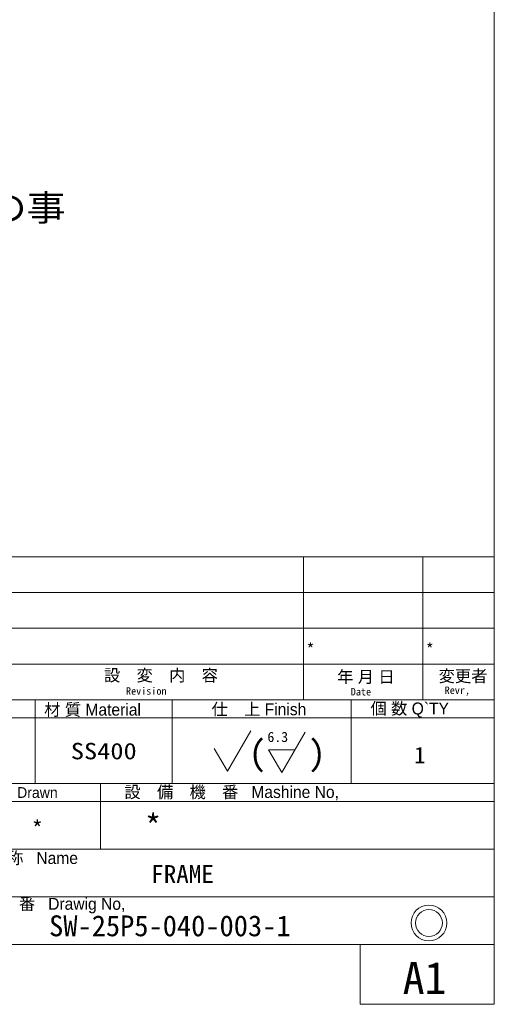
# Model space of a CAD drawing. Header units: millimetres. Extents: x -62 to 6744, y -106 to 4796.
# Tile 17 of 22: x 6003 to 6640, y 0 to 1320. Entities that reach past the tile are written whole.
import ezdxf
from ezdxf.enums import TextEntityAlignment as Align

# ---------------------------------------------------------------- set-up
doc = ezdxf.new("R2010")
doc.units = ezdxf.units.MM
doc.layers.get('0').update_dxf_attribs({"color": 157, "lineweight": 0})
for name, color, linetype, lineweight in [('1', 72, 'Continuous', 0), ('2', 176, 'Continuous', 0), ('4', 176, 'Continuous', 0)]:
    doc.layers.add(name, color=color, linetype=linetype, lineweight=lineweight)
doc.styles.add('JIS', font='txt')
doc.styles.add('TSTYLE20', font='txt')

# ---------------------------------------------------------------- blocks, each defined once
blk = doc.blocks.new('TITLE_BLOCK', base_point=(6640, 80))
at = {"color": 176, "linetype": 'Continuous', "lineweight": 0, "true_color": 0x000080}
for radius in [24, 18]:
    blk.add_circle((6552.3, 109), radius, dxfattribs=at)
at = {"layer": '1', "color": 176, "linetype": 'Continuous', "lineweight": 0, "true_color": 0x000080}
blk.add_line((6640, 80), (5240, 80), dxfattribs=at)
at = {"layer": '2', "color": 176, "linetype": 'Continuous', "lineweight": 0, "true_color": 0x000080}
for p, q in [((6640, 600), (5240, 600)), ((6384, 600), (6384, 408)), ((6544, 600), (6544, 408)), ((6640, 600), (6640, 80)), ((5880, 552), (6640, 552)), ((5880, 504), (6640, 504)), ((5880, 456), (6640, 456)), ((5688, 408), (6640, 408)), ((6024, 408), (6024, 296)), ((6208, 408), (6208, 296)), ((6448, 408), (6448, 296)), ((5688, 384), (6640, 384)), ((5240, 296), (6640, 296)), ((6112, 296), (6112, 208)), ((5240, 272), (6640, 272)), ((5240, 208), (6640, 208)), ((5944, 144), (6640, 144)), ((5240, 80), (6640, 80))]:
    blk.add_line(p, q, dxfattribs=at)
at = {"layer": '4', "color": 176, "linetype": 'Continuous', "lineweight": 0, "true_color": 0x000080}
for p, q in [((6282.1, 312.5), (6313.3, 366.5)), ((6355, 310.6), (6386.1, 364.6)), ((6264.4, 343.1), (6282.1, 312.5)), ((6337.3, 341.2), (6355, 310.6)), ((6372.7, 341.2), (6337.3, 341.2))]:
    blk.add_line(p, q, dxfattribs=at)
at = {"layer": '2', "color": 176, "linetype": 'Continuous', "lineweight": 0, "true_color": 0x000080, "style": 'JIS'}
for s, height, width, p in [('3)溝形鋼突合せ部は入れ込み実施の事', 35, 1.15, (5173.1, 1050.2)), ('FRAME', 24, 1.03, (6179.8, 162.6))]:
    blk.add_text(s, height=height, dxfattribs=dict(at, width=width)).set_placement(p)
for height, p in [(16, (6388, 468)), (16, (6548, 468)), (32, (6171.5, 222.5)), (22, (6019.6, 224.3))]:
    blk.add_text('*', height=height, dxfattribs=at).set_placement(p)
at = {"layer": '2', "color": 176, "linetype": 'Continuous', "lineweight": 0, "true_color": 0x000080, "style": 'JIS', "width": 1.18}
blk.add_text('SS400', height=22, dxfattribs=at).set_placement((6116.2, 328.4), align=Align.CENTER)
at = {"layer": '2', "color": 176, "linetype": 'Continuous', "lineweight": 0, "true_color": 0x000080, "attachment_point": 1, "style": 'JIS'}
for s, insert, char_height, width in [('{\\fＭＳ Ｐ明朝|b0|i0|c0|p0;設\u3000変\u3000内\u3000容}', (6116.5, 449), 16, 2813.655), ('{\\fＭＳ Ｐ明朝|b0|i0|c0|p0;年 月 日}', (6429.2, 447), 16, 1580.287), ('{\\fＭＳ Ｐ明朝|b0|i0|c0|p0;変更者}', (6565.3, 448), 16, 1394.447), ('{\\ftxt|b0|i0|c0|p0;Revision}', (6146, 425), 10, 588.662), ('{\\ftxt|b0|i0|c0|p0;Date}', (6447.5, 424), 10, 300), ('{\\ftxt|b0|i0|c0|p0;Revr,}', (6573.4, 426), 10, 396.825), ('{\\fＭＳ Ｐ明朝|b0|i0|c0|p0;材 質 Material}', (6036.3, 403), 16, 2851.556), ('{\\fＭＳ Ｐ明朝|b0|i0|c0|p0;仕\u3000上 Finish}', (6260.7, 403.5), 16, 2629.081), ('{\\fＭＳ Ｐ明朝|b0|i0|c0|p0;個 数 Q`TY}', (6473.9, 404.5), 16, 2367.447), ('{\\ftxt|b0|i0|c0|p0;1}', (6532.6, 345.1), 22, 115.238), ('{\\fＭＳ Ｐ明朝|b0|i0|c0|p0;製 図 Drawn}', (5950.2, 291.1), 14.4, 2064.22), ('{\\fＭＳ Ｐ明朝|b0|i0|c0|p0;設\u3000備\u3000機\u3000番   Mashine No,}', (6143.9, 292.6), 16, 5826.829), ('{\\fＭＳ Ｐ明朝|b0|i0|c0|p0;名 称   Name }', (5958.9, 204.1), 16, 2576.384), ('{\\fＭＳ Ｐ明朝|b0|i0|c0|p0;図\u3000番   Drawig No,}', (5958.7, 142.7), 16, 3897.537), ('{\\ftxt|b0|i0|c0|p0;SW-25P5-040-003-1}', (6042.9, 119.2), 28, 13328)]:
    blk.add_mtext(s, dxfattribs=dict(at, insert=insert, char_height=char_height, width=width))
at = {"layer": '4', "color": 176, "linetype": 'Continuous', "lineweight": 0, "true_color": 0x000080, "attachment_point": 1, "style": 'JIS'}
for s, insert, char_height, width in [('{\\ftxt|b0|i0|c0|p0;(}', (6310.7, 353.9), 34, 587.175), ('{\\ftxt|b0|i0|c0|p0;6.3}', (6335.7, 365.2), 13.6, 378.728)]:
    blk.add_mtext(s, dxfattribs=dict(at, insert=insert, char_height=char_height, width=width))
at = {"layer": '4', "color": 176, "linetype": 'Continuous', "lineweight": 0, "true_color": 0x000080, "extrusion": (0, 0, -1), "insert": (6413.7, 353.9), "char_height": 34, "width": 587.175, "attachment_point": 1, "text_direction": (-1, 0, 0), "style": 'JIS'}
blk.add_mtext('{\\ftxt|b0|i0|c0|p0;(}', dxfattribs=at)
blk = doc.blocks.new('FORMAT')
at = {"color": 157, "linetype": 'Continuous', "lineweight": 0, "true_color": 0x44607b}
for p, q in [((6640, 80), (6640, 4672)), ((200, 80), (6640, 80)), ((6460, 0), (6640, 0))]:
    blk.add_line(p, q, dxfattribs=at)
at = {"color": 176, "linetype": 'Continuous', "lineweight": 0, "true_color": 0x000080}
for p, q in [((6460, 80), (6640, 80)), ((6640, 80), (6640, 0))]:
    blk.add_line(p, q, dxfattribs=at)
at = {"layer": '1', "color": 176, "linetype": 'Continuous', "lineweight": 0, "true_color": 0x000080}
blk.add_line((6460, 80), (6460, 0), dxfattribs=at)
at = {"color": 176, "linetype": 'Continuous', "lineweight": 0, "true_color": 0x000080}
blk.add_blockref('TITLE_BLOCK', (6640, 80), dxfattribs=at)
at = {"color": 176, "linetype": 'Continuous', "lineweight": 0, "true_color": 0x000080, "style": 'TSTYLE20'}
blk.add_text('A1', height=43.2, dxfattribs=at).set_placement((6517.1, 13.7))

msp = doc.modelspace()

# ---------------------------------------------------------------- block references
at = {"color": 176, "linetype": 'Continuous', "lineweight": 0, "true_color": 0x000080}
msp.add_blockref('FORMAT', (0, 0), dxfattribs=at)

doc.saveas('drawing.dxf')
